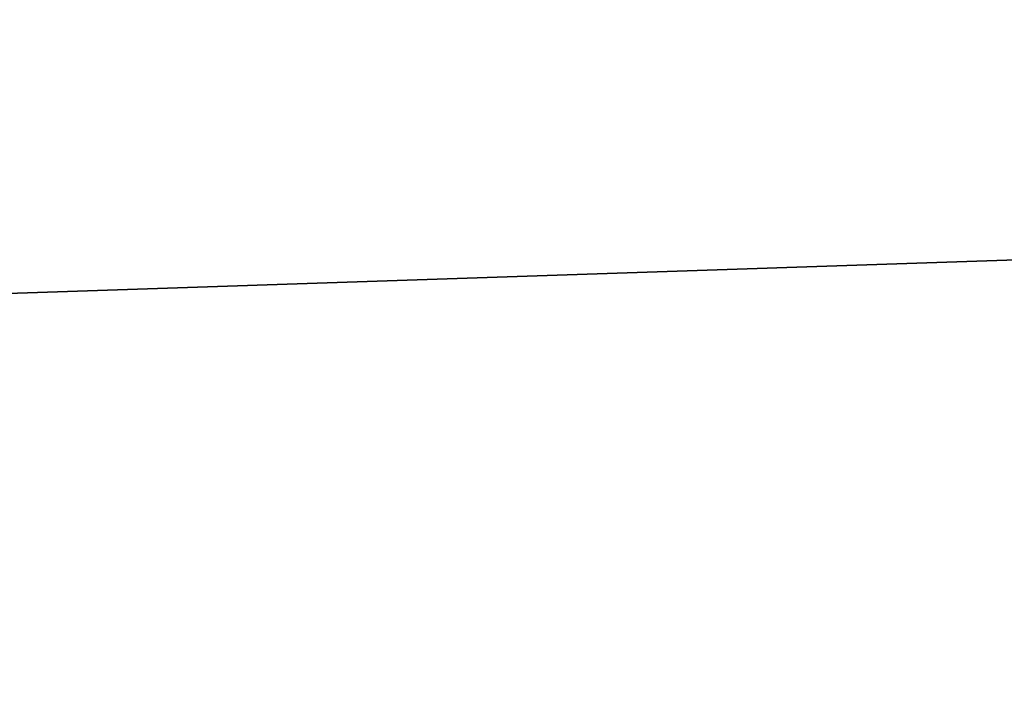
# Model space of a CAD drawing. Header units: inches. Extents: x -29.2 to 29.2, y -3.1 to 3.1.
# Tile 87 of 256: x -24.741 to -24.436, y -2.632 to -2.419. Entities that reach past the tile are written whole.
import ezdxf

# ---------------------------------------------------------------- set-up
doc = ezdxf.new("R2010")
doc.units = ezdxf.units.IN
doc.header["$MEASUREMENT"] = 0
doc.layers.add('AFURN-3-VPPT', color=4, linetype='Continuous', true_color=0x00ffff)

msp = doc.modelspace()

# ---------------------------------------------------------------- meshes
at = {"layer": 'AFURN-3-VPPT'}
mesh = msp.add_polyface(dxfattribs=at)
corners = [(-24.99519, -2.79525, 18.93404), (-24.99519, -2.79525, 18.93404), (-24.99519, -2.79525, 18.93404), (-20.33883, -2.64056, 18.93404), (-20.33883, -2.64056, 18.93404), (-20.33883, -2.64056, 18.93404), (-24.99519, -2.79525, 14.22299), (-24.99519, -2.79525, 14.22299), (-24.99519, -2.79525, 14.22299), (-20.33883, -2.64056, 14.22299), (-20.33883, -2.64056, 14.22299), (-20.33883, -2.64056, 14.22299), (-24.99851, -2.69552, 18.92954), (-24.99851, -2.69552, 18.92954), (-24.66269, -2.33662, 18.9139), (-24.66269, -2.33662, 18.9139), (-20.34214, -2.54083, 18.92954), (-20.34214, -2.54083, 18.92954), (-20.70104, -2.20501, 18.9139), (-20.70104, -2.20501, 18.9139), (-24.99851, -2.69552, 14.22638), (-24.99851, -2.69552, 14.22638), (-24.66269, -2.33662, 14.23818), (-24.66269, -2.33662, 14.23818), (-20.34214, -2.54083, 14.22638), (-20.34214, -2.54083, 14.22638), (-20.70104, -2.20501, 14.23818), (-20.70104, -2.20501, 14.23818), (-24.97058, -2.511, 18.92128), (-24.97058, -2.511, 18.92128), (-24.97058, -2.511, 18.92128), (-20.38225, -2.35857, 18.92128), (-20.38225, -2.35857, 18.92128), (-20.38225, -2.35857, 18.92128), (-24.84498, -2.37675, 18.91543), (-24.84498, -2.37675, 18.91543), (-24.84498, -2.37675, 18.91543), (-20.51649, -2.23295, 18.91543), (-20.51649, -2.23295, 18.91543), (-20.51649, -2.23295, 18.91543), (-24.97058, -2.51099, 14.23261), (-24.97058, -2.51099, 14.23261), (-24.97058, -2.51099, 14.23261), (-20.38226, -2.35856, 14.23261), (-20.38226, -2.35856, 14.23261), (-20.38226, -2.35856, 14.23261), (-24.84497, -2.37674, 14.23702), (-24.84497, -2.37674, 14.23702), (-24.84497, -2.37674, 14.23702), (-20.51649, -2.23295, 14.23702), (-20.51649, -2.23295, 14.23702), (-20.51649, -2.23295, 14.23702)]
mesh.append_faces([[corners[k] for k in face] for face in [(0, 4, 16, 12), (20, 24, 9, 6), (14, 18, 27, 23), (17, 3, 10, 25), (5, 2, 7, 11), (1, 13, 21, 8), (23, 47, 34, 14), (46, 41, 28, 35), (40, 21, 13, 29), (18, 38, 49, 27), (37, 32, 43, 50), (31, 17, 25, 44), (16, 33, 30, 12), (33, 39, 36, 30), (39, 19, 15, 36), (20, 42, 45, 24), (42, 48, 51, 45), (48, 22, 26, 51)]])

doc.saveas('drawing.dxf')
